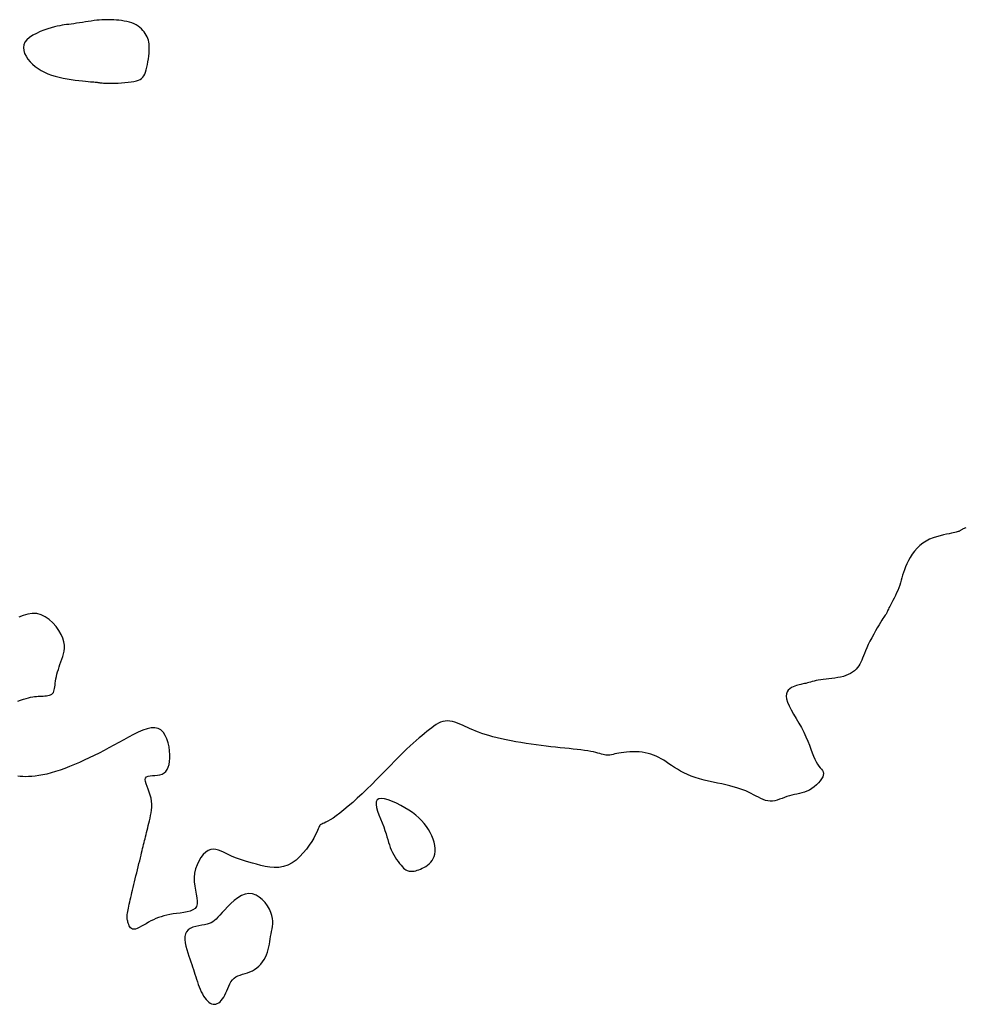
# Model space of a CAD drawing. Header units: millimetres. Extents: x 32690613 to 32693367, y 5343692 to 5344708.
# Tile 87 of 256: x 32692506 to 32692530, y 5343715 to 5343739. Entities that reach past the tile are written whole.
import ezdxf

# ---------------------------------------------------------------- set-up
doc = ezdxf.new("R2010")
doc.units = ezdxf.units.MM
doc.header["$LTSCALE"] = 20
doc.layers.add('02-DGM_HL_493.00', color=102, linetype='Continuous')

msp = doc.modelspace()

# ---------------------------------------------------------------- linework, layer by layer
at = {"layer": '02-DGM_HL_493.00', "elevation": 493, "flags": 128}
for points in [[(32692508.274, 5343739.406), (32692508.204, 5343739.397), (32692508.132, 5343739.386), (32692508.058, 5343739.375), (32692507.984, 5343739.363), (32692507.91, 5343739.351), (32692507.839, 5343739.34), (32692507.77, 5343739.33), (32692507.705, 5343739.321), (32692507.645, 5343739.313), (32692507.589, 5343739.306), (32692507.533, 5343739.299), (32692507.477, 5343739.291), (32692507.419, 5343739.281), (32692507.356, 5343739.268), (32692507.286, 5343739.251), (32692507.209, 5343739.23), (32692507.122, 5343739.203), (32692507.028, 5343739.171), (32692506.933, 5343739.133), (32692506.839, 5343739.09), (32692506.75, 5343739.042), (32692506.671, 5343738.99), (32692506.605, 5343738.932), (32692506.555, 5343738.871), (32692506.526, 5343738.804), (32692506.516, 5343738.735), (32692506.523, 5343738.664), (32692506.545, 5343738.592), (32692506.581, 5343738.521), (32692506.627, 5343738.451), (32692506.682, 5343738.384), (32692506.744, 5343738.322), (32692506.811, 5343738.265), (32692506.883, 5343738.212), (32692506.96, 5343738.165), (32692507.041, 5343738.123), (32692507.126, 5343738.085), (32692507.216, 5343738.051), (32692507.309, 5343738.021), (32692507.405, 5343737.996), (32692507.505, 5343737.973), (32692507.606, 5343737.955), (32692507.706, 5343737.939), (32692507.804, 5343737.925), (32692507.897, 5343737.914), (32692507.985, 5343737.905), (32692508.063, 5343737.898), (32692508.132, 5343737.892), (32692508.189, 5343737.887), (32692508.235, 5343737.883), (32692508.273, 5343737.88), (32692508.303, 5343737.877), (32692508.327, 5343737.874), (32692508.348, 5343737.872), (32692508.366, 5343737.87), (32692508.383, 5343737.867), (32692508.401, 5343737.864), (32692508.421, 5343737.861), (32692508.445, 5343737.858), (32692508.473, 5343737.855), (32692508.506, 5343737.852), (32692508.547, 5343737.85), (32692508.595, 5343737.848), (32692508.653, 5343737.847), (32692508.72, 5343737.848), (32692508.795, 5343737.849), (32692508.875, 5343737.852), (32692508.959, 5343737.857), (32692509.042, 5343737.863), (32692509.123, 5343737.871), (32692509.199, 5343737.881), (32692509.268, 5343737.892), (32692509.327, 5343737.907), (32692509.378, 5343737.924), (32692509.42, 5343737.944), (32692509.456, 5343737.969), (32692509.486, 5343737.999), (32692509.512, 5343738.035), (32692509.534, 5343738.077), (32692509.553, 5343738.126), (32692509.572, 5343738.182), (32692509.588, 5343738.245), (32692509.603, 5343738.312), (32692509.616, 5343738.382), (32692509.627, 5343738.453), (32692509.636, 5343738.524), (32692509.643, 5343738.593), (32692509.647, 5343738.658), (32692509.649, 5343738.718), (32692509.647, 5343738.773), (32692509.643, 5343738.825), (32692509.636, 5343738.873), (32692509.626, 5343738.918), (32692509.612, 5343738.961), (32692509.595, 5343739.003), (32692509.575, 5343739.044), (32692509.55, 5343739.085), (32692509.522, 5343739.125), (32692509.49, 5343739.164), (32692509.454, 5343739.201), (32692509.415, 5343739.237), (32692509.371, 5343739.27), (32692509.322, 5343739.3), (32692509.27, 5343739.326), (32692509.213, 5343739.349), (32692509.153, 5343739.368), (32692509.09, 5343739.384), (32692509.026, 5343739.397), (32692508.96, 5343739.407), (32692508.894, 5343739.415), (32692508.829, 5343739.421), (32692508.766, 5343739.426), (32692508.704, 5343739.428), (32692508.644, 5343739.43), (32692508.585, 5343739.43), (32692508.525, 5343739.428), (32692508.465, 5343739.425), (32692508.404, 5343739.42), (32692508.34, 5343739.414)], [(32692515.482, 5343719.343), (32692515.514, 5343719.254), (32692515.541, 5343719.172), (32692515.564, 5343719.096), (32692515.585, 5343719.024), (32692515.605, 5343718.956), (32692515.625, 5343718.891), (32692515.647, 5343718.828), (32692515.671, 5343718.767), (32692515.7, 5343718.705), (32692515.732, 5343718.645), (32692515.767, 5343718.587), (32692515.803, 5343718.53), (32692515.84, 5343718.478), (32692515.877, 5343718.429), (32692515.913, 5343718.386), (32692515.947, 5343718.348), (32692515.979, 5343718.316), (32692516.008, 5343718.29), (32692516.035, 5343718.27), (32692516.062, 5343718.255), (32692516.089, 5343718.244), (32692516.116, 5343718.238), (32692516.144, 5343718.235), (32692516.174, 5343718.235), (32692516.206, 5343718.237), (32692516.241, 5343718.242), (32692516.278, 5343718.25), (32692516.316, 5343718.261), (32692516.357, 5343718.274), (32692516.398, 5343718.291), (32692516.441, 5343718.31), (32692516.484, 5343718.333), (32692516.528, 5343718.359), (32692516.571, 5343718.389), (32692516.613, 5343718.423), (32692516.651, 5343718.461), (32692516.686, 5343718.504), (32692516.715, 5343718.552), (32692516.739, 5343718.606), (32692516.754, 5343718.666), (32692516.761, 5343718.732), (32692516.76, 5343718.803), (32692516.751, 5343718.879), (32692516.734, 5343718.957), (32692516.709, 5343719.037), (32692516.678, 5343719.118), (32692516.64, 5343719.198), (32692516.595, 5343719.277), (32692516.545, 5343719.353), (32692516.488, 5343719.426), (32692516.424, 5343719.498), (32692516.355, 5343719.566), (32692516.278, 5343719.632), (32692516.196, 5343719.696), (32692516.106, 5343719.758), (32692516.01, 5343719.818), (32692515.908, 5343719.875), (32692515.802, 5343719.928), (32692515.698, 5343719.974), (32692515.597, 5343720.01), (32692515.505, 5343720.035), (32692515.425, 5343720.045), (32692515.361, 5343720.039), (32692515.317, 5343720.013), (32692515.295, 5343719.967), (32692515.292, 5343719.902), (32692515.306, 5343719.824), (32692515.331, 5343719.734), (32692515.365, 5343719.638), (32692515.404, 5343719.538), (32692515.445, 5343719.439)], [(32692512.567, 5343716.16), (32692512.59, 5343716.224), (32692512.609, 5343716.288), (32692512.624, 5343716.354), (32692512.637, 5343716.419), (32692512.648, 5343716.485), (32692512.657, 5343716.55), (32692512.667, 5343716.615), (32692512.678, 5343716.679), (32692512.69, 5343716.741), (32692512.703, 5343716.803), (32692512.713, 5343716.865), (32692512.72, 5343716.929), (32692512.722, 5343716.994), (32692512.716, 5343717.063), (32692512.701, 5343717.135), (32692512.676, 5343717.212), (32692512.638, 5343717.293), (32692512.589, 5343717.376), (32692512.53, 5343717.456), (32692512.462, 5343717.53), (32692512.387, 5343717.594), (32692512.306, 5343717.643), (32692512.22, 5343717.674), (32692512.13, 5343717.683), (32692512.038, 5343717.667), (32692511.945, 5343717.63), (32692511.854, 5343717.575), (32692511.764, 5343717.508), (32692511.679, 5343717.433), (32692511.598, 5343717.355), (32692511.525, 5343717.278), (32692511.461, 5343717.207), (32692511.405, 5343717.145), (32692511.357, 5343717.092), (32692511.315, 5343717.048), (32692511.274, 5343717.011), (32692511.234, 5343716.981), (32692511.191, 5343716.956), (32692511.143, 5343716.936), (32692511.088, 5343716.92), (32692511.024, 5343716.906), (32692510.953, 5343716.893), (32692510.878, 5343716.879), (32692510.804, 5343716.863), (32692510.733, 5343716.842), (32692510.668, 5343716.814), (32692510.613, 5343716.778), (32692510.572, 5343716.733), (32692510.546, 5343716.676), (32692510.535, 5343716.609), (32692510.535, 5343716.535), (32692510.545, 5343716.456), (32692510.562, 5343716.373), (32692510.585, 5343716.289), (32692510.61, 5343716.207), (32692510.636, 5343716.127), (32692510.66, 5343716.053), (32692510.683, 5343715.983), (32692510.705, 5343715.917), (32692510.726, 5343715.854), (32692510.746, 5343715.793), (32692510.766, 5343715.733), (32692510.785, 5343715.672), (32692510.805, 5343715.611), (32692510.826, 5343715.549), (32692510.847, 5343715.486), (32692510.869, 5343715.422), (32692510.893, 5343715.359), (32692510.917, 5343715.298), (32692510.943, 5343715.239), (32692510.97, 5343715.184), (32692510.999, 5343715.132), (32692511.029, 5343715.086), (32692511.062, 5343715.044), (32692511.095, 5343715.008), (32692511.129, 5343714.978), (32692511.164, 5343714.955), (32692511.2, 5343714.938), (32692511.236, 5343714.928), (32692511.272, 5343714.925), (32692511.307, 5343714.931), (32692511.342, 5343714.943), (32692511.376, 5343714.963), (32692511.41, 5343714.989), (32692511.441, 5343715.022), (32692511.472, 5343715.06), (32692511.501, 5343715.104), (32692511.528, 5343715.153), (32692511.552, 5343715.207), (32692511.576, 5343715.263), (32692511.6, 5343715.321), (32692511.625, 5343715.379), (32692511.652, 5343715.435), (32692511.682, 5343715.487), (32692511.717, 5343715.534), (32692511.757, 5343715.574), (32692511.804, 5343715.607), (32692511.855, 5343715.633), (32692511.911, 5343715.654), (32692511.97, 5343715.673), (32692512.031, 5343715.691), (32692512.093, 5343715.71), (32692512.154, 5343715.732), (32692512.214, 5343715.759), (32692512.271, 5343715.792), (32692512.325, 5343715.832), (32692512.376, 5343715.877), (32692512.423, 5343715.927), (32692512.466, 5343715.981), (32692512.504, 5343716.038), (32692512.538, 5343716.098)]]:
    msp.add_lwpolyline(points, close=True, dxfattribs=at)
for points in [[(32692529.971, 5343726.783), (32692529.946, 5343726.773), (32692529.924, 5343726.764), (32692529.905, 5343726.755), (32692529.888, 5343726.747), (32692529.874, 5343726.739), (32692529.86, 5343726.731), (32692529.848, 5343726.724), (32692529.836, 5343726.717), (32692529.823, 5343726.709), (32692529.809, 5343726.702), (32692529.794, 5343726.696), (32692529.776, 5343726.689), (32692529.754, 5343726.682), (32692529.728, 5343726.674), (32692529.695, 5343726.666), (32692529.656, 5343726.657), (32692529.608, 5343726.647), (32692529.551, 5343726.635), (32692529.484, 5343726.622), (32692529.409, 5343726.606), (32692529.327, 5343726.586), (32692529.242, 5343726.562), (32692529.154, 5343726.533), (32692529.067, 5343726.498), (32692528.981, 5343726.455), (32692528.9, 5343726.404), (32692528.825, 5343726.345), (32692528.756, 5343726.278), (32692528.693, 5343726.205), (32692528.636, 5343726.128), (32692528.585, 5343726.049), (32692528.54, 5343725.969), (32692528.501, 5343725.89), (32692528.467, 5343725.814), (32692528.439, 5343725.741), (32692528.415, 5343725.672), (32692528.395, 5343725.605), (32692528.376, 5343725.541), (32692528.359, 5343725.478), (32692528.341, 5343725.415), (32692528.322, 5343725.353), (32692528.299, 5343725.29), (32692528.274, 5343725.226), (32692528.245, 5343725.162), (32692528.215, 5343725.099), (32692528.184, 5343725.037), (32692528.154, 5343724.978), (32692528.125, 5343724.923), (32692528.098, 5343724.873), (32692528.075, 5343724.829), (32692528.056, 5343724.791), (32692528.041, 5343724.76), (32692528.029, 5343724.734), (32692528.02, 5343724.712), (32692528.012, 5343724.694), (32692528.005, 5343724.679), (32692527.999, 5343724.665), (32692527.992, 5343724.652), (32692527.984, 5343724.639), (32692527.974, 5343724.625), (32692527.962, 5343724.607), (32692527.947, 5343724.586), (32692527.929, 5343724.559), (32692527.906, 5343724.525), (32692527.879, 5343724.482), (32692527.847, 5343724.43), (32692527.809, 5343724.367), (32692527.766, 5343724.295), (32692527.721, 5343724.216), (32692527.675, 5343724.133), (32692527.628, 5343724.048), (32692527.583, 5343723.962), (32692527.542, 5343723.878), (32692527.504, 5343723.799), (32692527.473, 5343723.726), (32692527.445, 5343723.659), (32692527.422, 5343723.597), (32692527.4, 5343723.539), (32692527.379, 5343723.486), (32692527.357, 5343723.437), (32692527.333, 5343723.391), (32692527.305, 5343723.347), (32692527.273, 5343723.305), (32692527.236, 5343723.265), (32692527.195, 5343723.228), (32692527.149, 5343723.193), (32692527.099, 5343723.162), (32692527.044, 5343723.133), (32692526.984, 5343723.108), (32692526.921, 5343723.087), (32692526.853, 5343723.07), (32692526.782, 5343723.056), (32692526.709, 5343723.044), (32692526.635, 5343723.035), (32692526.562, 5343723.026), (32692526.49, 5343723.019), (32692526.421, 5343723.011), (32692526.357, 5343723.002), (32692526.297, 5343722.992), (32692526.242, 5343722.981), (32692526.192, 5343722.969), (32692526.145, 5343722.957), (32692526.102, 5343722.945), (32692526.062, 5343722.933), (32692526.025, 5343722.923), (32692525.99, 5343722.913), (32692525.956, 5343722.906), (32692525.923, 5343722.9), (32692525.891, 5343722.894), (32692525.859, 5343722.887), (32692525.825, 5343722.88), (32692525.791, 5343722.872), (32692525.754, 5343722.861), (32692525.714, 5343722.847), (32692525.672, 5343722.83), (32692525.629, 5343722.808), (32692525.588, 5343722.78), (32692525.551, 5343722.746), (32692525.522, 5343722.704), (32692525.503, 5343722.654), (32692525.496, 5343722.594), (32692525.504, 5343722.524), (32692525.53, 5343722.443), (32692525.569, 5343722.352), (32692525.621, 5343722.253), (32692525.68, 5343722.147), (32692525.744, 5343722.037), (32692525.811, 5343721.925), (32692525.875, 5343721.811), (32692525.935, 5343721.697), (32692525.988, 5343721.586), (32692526.034, 5343721.478), (32692526.075, 5343721.375), (32692526.111, 5343721.277), (32692526.145, 5343721.185), (32692526.177, 5343721.101), (32692526.209, 5343721.025), (32692526.242, 5343720.959), (32692526.276, 5343720.903), (32692526.311, 5343720.855), (32692526.344, 5343720.813), (32692526.374, 5343720.776), (32692526.399, 5343720.742), (32692526.416, 5343720.708), (32692526.424, 5343720.672), (32692526.422, 5343720.632), (32692526.407, 5343720.588), (32692526.38, 5343720.539), (32692526.345, 5343720.488), (32692526.301, 5343720.436), (32692526.25, 5343720.386), (32692526.195, 5343720.338), (32692526.136, 5343720.295), (32692526.075, 5343720.257), (32692526.013, 5343720.227), (32692525.952, 5343720.204), (32692525.89, 5343720.185), (32692525.828, 5343720.17), (32692525.766, 5343720.156), (32692525.704, 5343720.143), (32692525.642, 5343720.129), (32692525.58, 5343720.113), (32692525.518, 5343720.093), (32692525.457, 5343720.071), (32692525.396, 5343720.048), (32692525.335, 5343720.027), (32692525.274, 5343720.007), (32692525.215, 5343719.992), (32692525.155, 5343719.983), (32692525.097, 5343719.981), (32692525.039, 5343719.987), (32692524.981, 5343720.001), (32692524.924, 5343720.022), (32692524.866, 5343720.047), (32692524.808, 5343720.077), (32692524.748, 5343720.108), (32692524.687, 5343720.141), (32692524.625, 5343720.173), (32692524.56, 5343720.204), (32692524.492, 5343720.234), (32692524.421, 5343720.263), (32692524.346, 5343720.29), (32692524.267, 5343720.316), (32692524.182, 5343720.341), (32692524.093, 5343720.365), (32692523.997, 5343720.388), (32692523.894, 5343720.411), (32692523.787, 5343720.433), (32692523.677, 5343720.457), (32692523.565, 5343720.481), (32692523.453, 5343720.507), (32692523.343, 5343720.535), (32692523.236, 5343720.567), (32692523.135, 5343720.602), (32692523.04, 5343720.641), (32692522.952, 5343720.683), (32692522.869, 5343720.728), (32692522.791, 5343720.775), (32692522.717, 5343720.822), (32692522.647, 5343720.869), (32692522.58, 5343720.914), (32692522.514, 5343720.958), (32692522.451, 5343720.998), (32692522.388, 5343721.036), (32692522.326, 5343721.07), (32692522.263, 5343721.101), (32692522.199, 5343721.128), (32692522.133, 5343721.151), (32692522.064, 5343721.171), (32692521.992, 5343721.186), (32692521.917, 5343721.198), (32692521.839, 5343721.205), (32692521.76, 5343721.209), (32692521.681, 5343721.21), (32692521.603, 5343721.207), (32692521.528, 5343721.203), (32692521.457, 5343721.196), (32692521.392, 5343721.187), (32692521.333, 5343721.177), (32692521.28, 5343721.166), (32692521.232, 5343721.155), (32692521.189, 5343721.144), (32692521.149, 5343721.135), (32692521.112, 5343721.128), (32692521.077, 5343721.123), (32692521.043, 5343721.122), (32692521.01, 5343721.125), (32692520.975, 5343721.132), (32692520.94, 5343721.141), (32692520.901, 5343721.152), (32692520.859, 5343721.165), (32692520.812, 5343721.179), (32692520.76, 5343721.194), (32692520.7, 5343721.208), (32692520.633, 5343721.221), (32692520.559, 5343721.233), (32692520.478, 5343721.245), (32692520.391, 5343721.256), (32692520.298, 5343721.267), (32692520.199, 5343721.278), (32692520.096, 5343721.289), (32692519.988, 5343721.3), (32692519.876, 5343721.312), (32692519.761, 5343721.324), (32692519.643, 5343721.337), (32692519.522, 5343721.351), (32692519.399, 5343721.365), (32692519.275, 5343721.381), (32692519.15, 5343721.399), (32692519.024, 5343721.417), (32692518.898, 5343721.438), (32692518.774, 5343721.46), (32692518.651, 5343721.483), (32692518.531, 5343721.508), (32692518.414, 5343721.533), (32692518.303, 5343721.559), (32692518.198, 5343721.586), (32692518.099, 5343721.614), (32692518.008, 5343721.641), (32692517.924, 5343721.669), (32692517.845, 5343721.698), (32692517.772, 5343721.726), (32692517.702, 5343721.754), (32692517.635, 5343721.783), (32692517.57, 5343721.812), (32692517.506, 5343721.841), (32692517.443, 5343721.869), (32692517.379, 5343721.897), (32692517.316, 5343721.922), (32692517.254, 5343721.944), (32692517.192, 5343721.961), (32692517.131, 5343721.973), (32692517.071, 5343721.979), (32692517.013, 5343721.976), (32692516.956, 5343721.965), (32692516.899, 5343721.946), (32692516.844, 5343721.92), (32692516.788, 5343721.888), (32692516.732, 5343721.85), (32692516.676, 5343721.808), (32692516.618, 5343721.763), (32692516.558, 5343721.714), (32692516.496, 5343721.664), (32692516.432, 5343721.611), (32692516.364, 5343721.554), (32692516.293, 5343721.493), (32692516.217, 5343721.427), (32692516.137, 5343721.354), (32692516.051, 5343721.273), (32692515.959, 5343721.185), (32692515.862, 5343721.087), (32692515.759, 5343720.982), (32692515.65, 5343720.871), (32692515.538, 5343720.756), (32692515.423, 5343720.637), (32692515.305, 5343720.517), (32692515.186, 5343720.398), (32692515.066, 5343720.28), (32692514.945, 5343720.165), (32692514.826, 5343720.055), (32692514.71, 5343719.951), (32692514.598, 5343719.854), (32692514.491, 5343719.765), (32692514.392, 5343719.685), (32692514.302, 5343719.616), (32692514.221, 5343719.559), (32692514.152, 5343719.514), (32692514.093, 5343719.48), (32692514.044, 5343719.455), (32692514.003, 5343719.436), (32692513.969, 5343719.422), (32692513.942, 5343719.411), (32692513.921, 5343719.4), (32692513.904, 5343719.388), (32692513.89, 5343719.372), (32692513.878, 5343719.351), (32692513.866, 5343719.324), (32692513.852, 5343719.29), (32692513.834, 5343719.248), (32692513.811, 5343719.197), (32692513.78, 5343719.136), (32692513.74, 5343719.063), (32692513.69, 5343718.979), (32692513.629, 5343718.886), (32692513.559, 5343718.79), (32692513.481, 5343718.693), (32692513.394, 5343718.6), (32692513.301, 5343718.516), (32692513.201, 5343718.444), (32692513.096, 5343718.388), (32692512.986, 5343718.352), (32692512.874, 5343718.334), (32692512.759, 5343718.33), (32692512.645, 5343718.339), (32692512.532, 5343718.357), (32692512.422, 5343718.381), (32692512.317, 5343718.409), (32692512.219, 5343718.437), (32692512.128, 5343718.464), (32692512.043, 5343718.489), (32692511.965, 5343718.513), (32692511.892, 5343718.536), (32692511.822, 5343718.561), (32692511.755, 5343718.586), (32692511.691, 5343718.614), (32692511.627, 5343718.643), (32692511.563, 5343718.676), (32692511.499, 5343718.709), (32692511.435, 5343718.739), (32692511.371, 5343718.765), (32692511.307, 5343718.782), (32692511.243, 5343718.788), (32692511.179, 5343718.78), (32692511.116, 5343718.755), (32692511.052, 5343718.712), (32692510.991, 5343718.652), (32692510.934, 5343718.578), (32692510.882, 5343718.491), (32692510.837, 5343718.396), (32692510.802, 5343718.293), (32692510.777, 5343718.186), (32692510.765, 5343718.078), (32692510.767, 5343717.97), (32692510.779, 5343717.864), (32692510.797, 5343717.762), (32692510.817, 5343717.666), (32692510.834, 5343717.576), (32692510.844, 5343717.495), (32692510.842, 5343717.423), (32692510.825, 5343717.362), (32692510.788, 5343717.313), (32692510.735, 5343717.276), (32692510.668, 5343717.247), (32692510.591, 5343717.225), (32692510.507, 5343717.208), (32692510.419, 5343717.195), (32692510.329, 5343717.184), (32692510.243, 5343717.173), (32692510.161, 5343717.159), (32692510.084, 5343717.144), (32692510.012, 5343717.126), (32692509.943, 5343717.106), (32692509.877, 5343717.084), (32692509.813, 5343717.059), (32692509.751, 5343717.031), (32692509.689, 5343717), (32692509.628, 5343716.967), (32692509.568, 5343716.932), (32692509.509, 5343716.898), (32692509.453, 5343716.866), (32692509.4, 5343716.838), (32692509.351, 5343716.815), (32692509.306, 5343716.799), (32692509.267, 5343716.793), (32692509.233, 5343716.797), (32692509.205, 5343716.809), (32692509.182, 5343716.829), (32692509.163, 5343716.854), (32692509.148, 5343716.882), (32692509.136, 5343716.912), (32692509.126, 5343716.942), (32692509.118, 5343716.971), (32692509.111, 5343716.996), (32692509.106, 5343717.018), (32692509.102, 5343717.04), (32692509.099, 5343717.06), (32692509.097, 5343717.081), (32692509.098, 5343717.104), (32692509.099, 5343717.13), (32692509.102, 5343717.159), (32692509.107, 5343717.193), (32692509.113, 5343717.231), (32692509.121, 5343717.273), (32692509.13, 5343717.319), (32692509.14, 5343717.367), (32692509.151, 5343717.419), (32692509.163, 5343717.473), (32692509.176, 5343717.529), (32692509.189, 5343717.586), (32692509.203, 5343717.646), (32692509.217, 5343717.707), (32692509.232, 5343717.77), (32692509.248, 5343717.835), (32692509.265, 5343717.903), (32692509.282, 5343717.973), (32692509.299, 5343718.045), (32692509.317, 5343718.12), (32692509.336, 5343718.196), (32692509.355, 5343718.274), (32692509.374, 5343718.35), (32692509.392, 5343718.426), (32692509.41, 5343718.499), (32692509.427, 5343718.569), (32692509.443, 5343718.635), (32692509.458, 5343718.695), (32692509.471, 5343718.751), (32692509.484, 5343718.804), (32692509.497, 5343718.854), (32692509.508, 5343718.903), (32692509.52, 5343718.95), (32692509.532, 5343718.998), (32692509.543, 5343719.046), (32692509.556, 5343719.096), (32692509.568, 5343719.148), (32692509.581, 5343719.201), (32692509.595, 5343719.257), (32692509.609, 5343719.314), (32692509.623, 5343719.372), (32692509.638, 5343719.433), (32692509.653, 5343719.495), (32692509.668, 5343719.559), (32692509.683, 5343719.625), (32692509.696, 5343719.692), (32692509.706, 5343719.761), (32692509.712, 5343719.832), (32692509.713, 5343719.904), (32692509.707, 5343719.978), (32692509.695, 5343720.053), (32692509.674, 5343720.129), (32692509.648, 5343720.205), (32692509.62, 5343720.279), (32692509.593, 5343720.349), (32692509.57, 5343720.413), (32692509.555, 5343720.471), (32692509.55, 5343720.519), (32692509.558, 5343720.557), (32692509.583, 5343720.583), (32692509.621, 5343720.6), (32692509.67, 5343720.61), (32692509.727, 5343720.616), (32692509.788, 5343720.621), (32692509.851, 5343720.627), (32692509.913, 5343720.638), (32692509.969, 5343720.657), (32692510.019, 5343720.685), (32692510.061, 5343720.722), (32692510.095, 5343720.77), (32692510.122, 5343720.826), (32692510.143, 5343720.891), (32692510.156, 5343720.965), (32692510.162, 5343721.047), (32692510.162, 5343721.137), (32692510.155, 5343721.234), (32692510.14, 5343721.334), (32692510.118, 5343721.434), (32692510.088, 5343721.53), (32692510.048, 5343721.618), (32692509.999, 5343721.693), (32692509.94, 5343721.753), (32692509.869, 5343721.792), (32692509.787, 5343721.809), (32692509.696, 5343721.805), (32692509.595, 5343721.783), (32692509.487, 5343721.746), (32692509.374, 5343721.697), (32692509.256, 5343721.64), (32692509.135, 5343721.576), (32692509.013, 5343721.509), (32692508.89, 5343721.442), (32692508.768, 5343721.375), (32692508.645, 5343721.308), (32692508.523, 5343721.243), (32692508.4, 5343721.179), (32692508.278, 5343721.117), (32692508.155, 5343721.056), (32692508.032, 5343720.998), (32692507.909, 5343720.942), (32692507.787, 5343720.89), (32692507.666, 5343720.84), (32692507.547, 5343720.795), (32692507.43, 5343720.753), (32692507.316, 5343720.716), (32692507.206, 5343720.683), (32692507.1, 5343720.656), (32692507, 5343720.633), (32692506.904, 5343720.616), (32692506.813, 5343720.604), (32692506.727, 5343720.595), (32692506.647, 5343720.591), (32692506.571, 5343720.59), (32692506.501, 5343720.592), (32692506.435, 5343720.596), (32692506.375, 5343720.603)], [(32692506.374, 5343722.47), (32692506.448, 5343722.493), (32692506.518, 5343722.516), (32692506.582, 5343722.537), (32692506.641, 5343722.554), (32692506.696, 5343722.567), (32692506.748, 5343722.577), (32692506.796, 5343722.584), (32692506.841, 5343722.589), (32692506.885, 5343722.593), (32692506.927, 5343722.595), (32692506.969, 5343722.597), (32692507.01, 5343722.598), (32692507.051, 5343722.601), (32692507.091, 5343722.604), (32692507.128, 5343722.61), (32692507.163, 5343722.618), (32692507.194, 5343722.629), (32692507.222, 5343722.644), (32692507.244, 5343722.663), (32692507.262, 5343722.687), (32692507.275, 5343722.716), (32692507.284, 5343722.749), (32692507.292, 5343722.786), (32692507.297, 5343722.828), (32692507.303, 5343722.872), (32692507.308, 5343722.92), (32692507.316, 5343722.971), (32692507.325, 5343723.025), (32692507.337, 5343723.081), (32692507.351, 5343723.139), (32692507.368, 5343723.199), (32692507.386, 5343723.261), (32692507.406, 5343723.323), (32692507.427, 5343723.386), (32692507.45, 5343723.449), (32692507.474, 5343723.513), (32692507.497, 5343723.578), (32692507.517, 5343723.644), (32692507.532, 5343723.713), (32692507.539, 5343723.786), (32692507.537, 5343723.863), (32692507.524, 5343723.946), (32692507.496, 5343724.035), (32692507.454, 5343724.13), (32692507.397, 5343724.229), (32692507.328, 5343724.326), (32692507.247, 5343724.418), (32692507.157, 5343724.5), (32692507.059, 5343724.569), (32692506.955, 5343724.62), (32692506.847, 5343724.649), (32692506.736, 5343724.653), (32692506.623, 5343724.636), (32692506.51, 5343724.604), (32692506.399, 5343724.56)]]:
    msp.add_lwpolyline(points, dxfattribs=at)

doc.saveas('drawing.dxf')
